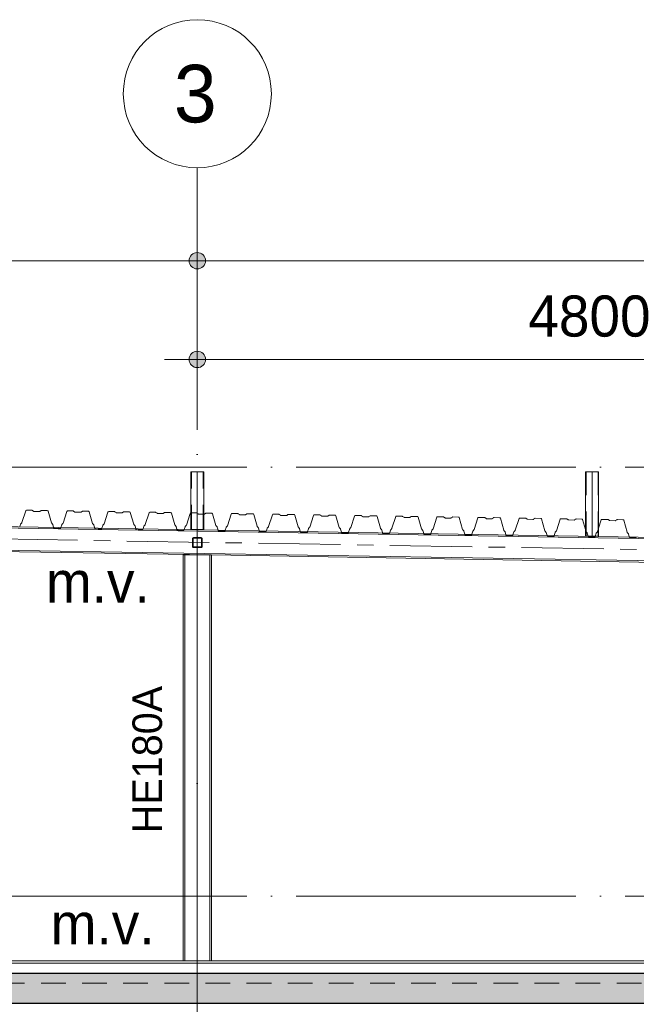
# Model space of a CAD drawing. Header units: millimetres. Extents: x 4517 to 474157, y -4632 to 9900.
# Tile 28 of 114: x 185755 to 189504, y 3913 to 9900. Entities that reach past the tile are written whole.
import ezdxf

# ---------------------------------------------------------------- set-up
doc = ezdxf.new("R2010")
doc.units = ezdxf.units.MM
for name, pattern in [('WSP_hartlijn', [800, 500, -100, 100, -100]), ('WSP_hhidden', [250, 150, -100]), ('WSP_stramienlijn', [2000, 1700, -150, 0, -150])]:
    doc.linetypes.add(name, pattern=pattern)
for name, color, linetype, lineweight in [('00_algemeen - hartlijn', 7, 'WSP_hartlijn', 13), ('00_algemeen - hhidden - 0_13mm', 7, 'WSP_hhidden', 13), ('00_maatvoering', 8, 'Continuous', 13), ('00_maatvoering-100', 8, 'Continuous', 13), ('00_text', 7, 'Continuous', 13), ('07_stramien', 4, 'Continuous', 13), ('07_stramien - levels', 7, 'Continuous', 13), ('23_vloeren', 2, 'Continuous', 18), ('23_vloeren - hatch', 1, 'Continuous', 18), ('23_vloeren -cut-', 3, 'Continuous', 25), ('28_hoofddraagconstructies - kolommen en liggers', 1, 'Continuous', 13), ('28_hoofddraagconstructies - kolommen en liggers - staal', 1, 'Continuous', 13), ('28_hoofddraagconstructies - tags', 7, 'Continuous', 18)]:
    doc.layers.add(name, color=color, linetype=linetype, lineweight=lineweight)
doc.styles.add('Revittext', font='txt', dxfattribs={"height": 250})
doc.styles.add('Revittext_1', font='txt', dxfattribs={"height": 180})
doc.styles.add('Revittext_2', font='txt', dxfattribs={"height": 350})
doc.dimstyles.new('WSP_25_-_transparant', dxfattribs={"dimscale": 304.8, "dimtxt": 252.223969, "dimasz": 1.312336, "dimexe": 0.656168, "dimexo": 0.0625, "dimgap": 0.213255, "dimtad": 1, "dimdec": 0, "dimzin": 0, "dimdsep": 46, "dimtxsty": 'Revittext', "dimblk1": 'DOTSMALL', "dimblk2": 'DOTSMALL', "dimsah": 1, "dimcen": 0.09, "dimdle": 0.656168, "dimazin": 0, "dimtfac": 1, "dimtdec": 4, "dimtix": 1, "dimtmove": 0, "dimatfit": 3, "dimfxl": 0.656168, "dimfxlon": 1, "dimtvp": 1, "dimtolj": 1, "dimtzin": 0, "dimarcsym": 2})

# ---------------------------------------------------------------- blocks, each defined once
blk = doc.blocks.new('28_WSP_SF_staal - HE v21-0 - HE160A-1328770-as D')
at = {"layer": '00_algemeen - hartlijn'}
blk.add_line((29069.8, 6563.7), (15798.9, 6782), dxfattribs=at)
blk = doc.blocks.new('28_WSP_SC_staal - HE v21-0 - HE180A - S235-1337794-as D')
at = {"layer": '00_algemeen - hartlijn'}
blk.add_line((19400, 4177), (19400, 6645.4), dxfattribs=at)
blk = doc.blocks.new('28_WSP_SC_staal - RHS v18-0 - SHSC 80x80x4 - S275-1295123-as D')
at = {"layer": '00_algemeen - hartlijn'}
blk.add_line((19400, 6799.4), (19400, 7150), dxfattribs=at)
at = {"layer": '00_algemeen - hhidden - 0_13mm'}
for p, q in [((19364, 6799.4), (19364, 7150)), ((19436, 6799.4), (19436, 7150))]:
    blk.add_line(p, q, dxfattribs=at)
blk = doc.blocks.new('28_WSP_SC_staal - RHS v18-0 - SHSC 80x80x4 - S275-1295130-as D')
at = {"layer": '00_algemeen - hartlijn'}
blk.add_line((21800, 6760), (21800, 7150), dxfattribs=at)
at = {"layer": '00_algemeen - hhidden - 0_13mm'}
for p, q in [((21764, 6760), (21764, 7150)), ((21836, 6760), (21836, 7150))]:
    blk.add_line(p, q, dxfattribs=at)
blk = doc.blocks.new('28_WSP_SF_staal - RHS v18-0 - SHSC 60x60x4 - S275-1328991-as D')
at = {"layer": '28_hoofddraagconstructies - kolommen en liggers', "linetype": 'WSP_hhidden'}
for p, q in [((19370, 6742.8), (19370, 6698.8)), ((19374, 6698.8), (19374, 6742.8)), ((19422, 6750.8), (19378, 6750.8)), ((19378, 6746.8), (19422, 6746.8)), ((19400, 6750.8), (19400, 6751.1)), ((19426, 6742.8), (19426, 6698.8)), ((19430, 6698.8), (19430, 6742.8)), ((19422, 6694.8), (19378, 6694.8)), ((19378, 6690.8), (19422, 6690.8))]:
    blk.add_line(p, q, dxfattribs=at)
for centre, major_axis, start_param, end_param in [((19378, 6742.8), (8, 0), 1.570796, 3.141592), ((19378, 6742.8), (4, 0), 1.570796, 3.141593), ((19422, 6742.8), (8, 0), 0, 1.570796), ((19422, 6742.8), (4, 0), 0, 1.570796), ((19378, 6698.8), (8, 0), 3.141593, 4.712389), ((19378, 6698.8), (4, 0), 3.141593, 4.712389), ((19422, 6698.8), (8, 0), 4.712389, 6.283185), ((19422, 6698.8), (4, 0), 4.712389, 6.283185)]:
    blk.add_ellipse(centre, major_axis=major_axis, ratio=1, start_param=start_param, end_param=end_param, dxfattribs=at)
at = {"layer": '28_hoofddraagconstructies - kolommen en liggers - staal'}
for p, q in [((19370, 6744.5), (19370, 6742.8)), ((19430, 6742.8), (19430, 6744.5))]:
    blk.add_line(p, q, dxfattribs=at)
blk = doc.blocks.new('28_WSP_SF_staal - HE v21-0 - HE280A S355-1321511-as D')
at = {"layer": '28_hoofddraagconstructies - kolommen en liggers', "linetype": 'WSP_hhidden'}
blk.add_line((9950, 4042), (41000, 4042), dxfattribs=at)
blk = doc.blocks.new('Grid - Stramienbol 9_0mm-3500-as D')
at = {"layer": '07_stramien'}
blk.add_circle((5000, 9450), 450, dxfattribs=at)
blk = doc.blocks.new('DIMBLOCK48-as D')
at = {"layer": '00_maatvoering-100'}
h = blk.add_hatch(color=256, dxfattribs=at)
edge = h.paths.add_edge_path()
edge.add_arc((179635.2, 8434.4), 50, 0, 360)
h = blk.add_hatch(color=256, dxfattribs=at)
edge = h.paths.add_edge_path()
edge.add_arc((186835.2, 8434.4), 50, 0, 360)
for p, q in [((179635.2, 8634.4), (179635.2, 8234.4)), ((179635.2, 8434.4), (179635.2, 8634.4)), ((186835.2, 8634.4), (186835.2, 8234.4)), ((186835.2, 8434.4), (186835.2, 8634.4)), ((179635.2, 8434.4), (186835.2, 8434.4))]:
    blk.add_line(p, q, dxfattribs=at)
for centre in [(179635.2, 8434.4), (186835.2, 8434.4)]:
    blk.add_circle(centre, 50, dxfattribs=at)
at = {"layer": '00_maatvoering-100', "color": 0, "insert": (182847.2, 8823.2), "char_height": 250, "width": 931.288, "attachment_point": 1, "line_spacing_factor": 0.931288, "style": 'Revittext'}
blk.add_mtext('7200', dxfattribs=at)
blk = doc.blocks.new('_DotSmall')
at = {"color": 0, "linetype": 'ByBlock', "const_width": 0.5}
blk.add_lwpolyline([(-0.0625, 0, 1), (0.0625, 0, 1)], format="xyb", close=True, dxfattribs=at)
blk = doc.blocks.new('DIMBLOCK49-as D')
at = {"layer": '00_maatvoering-100'}
h = blk.add_hatch(color=256, dxfattribs=at)
edge = h.paths.add_edge_path()
edge.add_arc((186835.2, 8434.4), 50, 0, 360)
h = blk.add_hatch(color=256, dxfattribs=at)
edge = h.paths.add_edge_path()
edge.add_arc((194035.2, 8434.4), 50, 0, 360)
for p, q in [((186835.2, 8634.4), (186835.2, 8234.4)), ((186835.2, 8434.4), (186835.2, 8634.4)), ((194035.2, 8634.4), (194035.2, 8234.4)), ((194035.2, 8434.4), (194035.2, 8634.4)), ((186835.2, 8434.4), (194035.2, 8434.4))]:
    blk.add_line(p, q, dxfattribs=at)
for centre in [(186835.2, 8434.4), (194035.2, 8434.4)]:
    blk.add_circle(centre, 50, dxfattribs=at)
at = {"layer": '00_maatvoering-100', "color": 0, "insert": (190047.2, 8823.2), "char_height": 250, "width": 931.288, "attachment_point": 1, "line_spacing_factor": 0.931288, "style": 'Revittext'}
blk.add_mtext('7200', dxfattribs=at)
blk = doc.blocks.new('DIMBLOCK56-as D')
at = {"layer": '00_maatvoering-100'}
h = blk.add_hatch(color=256, dxfattribs=at)
edge = h.paths.add_edge_path()
edge.add_arc((186835.2, 7834.4), 50, 0, 360)
h = blk.add_hatch(color=256, dxfattribs=at)
edge = h.paths.add_edge_path()
edge.add_arc((191635.2, 7834.4), 50, 0, 360)
for p, q in [((186835.2, 8034.4), (186835.2, 7634.4)), ((186835.2, 7834.4), (186835.2, 8034.4)), ((191635.2, 8034.4), (191635.2, 7634.4)), ((191635.2, 7834.4), (191635.2, 8034.4)), ((186635.2, 7834.4), (191635.2, 7834.4))]:
    blk.add_line(p, q, dxfattribs=at)
for centre in [(186835.2, 7834.4), (191635.2, 7834.4)]:
    blk.add_circle(centre, 50, dxfattribs=at)
at = {"layer": '00_maatvoering-100', "color": 0, "insert": (188847.2, 8223.2), "char_height": 250, "width": 931.288, "attachment_point": 1, "line_spacing_factor": 0.931288, "style": 'Revittext'}
blk.add_mtext('4800', dxfattribs=at)

msp = doc.modelspace()

# ---------------------------------------------------------------- hatches: boundary and pattern name
at = {"layer": '23_vloeren - hatch'}
msp.add_hatch(color=256, dxfattribs=at).paths.add_polyline_path([(190183.1, 3920), (208435.2, 3920), (208435.2, 4100), (177385.2, 4100), (177385.2, 3920), (189767.3, 3920)])

# ---------------------------------------------------------------- linework, layer by layer
at = {"layer": '07_stramien', "linetype": 'WSP_stramienlijn'}
msp.add_line((186835.2, -4594.5), (186835.2, 9000), dxfattribs=at)
at = {"layer": '07_stramien - levels', "linetype": 'WSP_stramienlijn'}
for p, q in [((165435.2, 7180), (221500.6, 7180)), ((165435.2, 4570), (221500.6, 4570))]:
    msp.add_line(p, q, dxfattribs=at)
at = {"layer": '23_vloeren'}
for p, q in [((185768.7, 6843.1), (185791.7, 6914)), ((185791.7, 6914), (185793.5, 6916.5)), ((185793.5, 6916.5), (185796.5, 6917.5)), ((185796.5, 6917.5), (185830.3, 6916.9)), ((185830.3, 6916.9), (185831.8, 6916.7)), ((185831.8, 6916.7), (185833.1, 6916)), ((185833.1, 6916), (185841, 6910.6)), ((185841, 6910.6), (185842.3, 6910)), ((185842.3, 6910), (185843.7, 6909.7)), ((185843.7, 6909.7), (185875.8, 6909.2)), ((185875.8, 6909.2), (185877.2, 6909.4)), ((185877.2, 6909.4), (185878.6, 6910)), ((185878.6, 6910), (185886.6, 6915.2)), ((185886.6, 6915.2), (185888, 6915.8)), ((185888, 6915.8), (185889.4, 6916)), ((185889.4, 6916), (185923.2, 6915.5)), ((185923.2, 6915.5), (185926.2, 6914.4)), ((185926.2, 6914.4), (185928, 6911.8)), ((185928, 6911.8), (185948.6, 6840.3)), ((186018.7, 6839.2), (186041.6, 6910.1)), ((186041.6, 6910.1), (186043.5, 6912.6)), ((186043.5, 6912.6), (186046.5, 6913.5)), ((186046.5, 6913.5), (186080.3, 6913)), ((186080.3, 6913), (186081.7, 6912.7)), ((186081.7, 6912.7), (186083.1, 6912.1)), ((186083.1, 6912.1), (186090.9, 6906.7)), ((186090.9, 6906.7), (186092.3, 6906)), ((186092.3, 6906), (186093.7, 6905.8)), ((186093.7, 6905.8), (186125.8, 6905.3)), ((186125.8, 6905.3), (186127.2, 6905.5)), ((186127.2, 6905.5), (186128.5, 6906.1)), ((186128.5, 6906.1), (186136.6, 6911.2)), ((186136.6, 6911.2), (186137.9, 6911.8)), ((186137.9, 6911.8), (186139.4, 6912)), ((186139.4, 6912), (186173.2, 6911.5)), ((186173.2, 6911.5), (186176.2, 6910.5)), ((186176.2, 6910.5), (186177.9, 6907.9)), ((186177.9, 6907.9), (186198.6, 6836.3)), ((186268.7, 6835.2), (186291.6, 6906.1)), ((186291.6, 6906.1), (186293.4, 6908.6)), ((186293.4, 6908.6), (186296.4, 6909.6)), ((186296.4, 6909.6), (186330.3, 6909)), ((186330.3, 6909), (186331.7, 6908.8)), ((186331.7, 6908.8), (186333, 6908.1)), ((186333, 6908.1), (186340.9, 6902.7)), ((186340.9, 6902.7), (186342.2, 6902.1)), ((186342.2, 6902.1), (186343.7, 6901.8)), ((186343.7, 6901.8), (186375.7, 6901.3)), ((186375.7, 6901.3), (186377.2, 6901.5)), ((186377.2, 6901.5), (186378.5, 6902.1)), ((186378.5, 6902.1), (186386.6, 6907.3)), ((186386.6, 6907.3), (186387.9, 6907.9)), ((186387.9, 6907.9), (186389.3, 6908.1)), ((186389.3, 6908.1), (186423.2, 6907.5)), ((186423.2, 6907.5), (186426.1, 6906.5)), ((186426.1, 6906.5), (186427.9, 6903.9)), ((186427.9, 6903.9), (186448.6, 6832.4)), ((186518.7, 6831.3), (186541.6, 6902.1)), ((186541.6, 6902.1), (186543.4, 6904.7)), ((186543.4, 6904.7), (186546.4, 6905.6)), ((186546.4, 6905.6), (186580.2, 6905.1)), ((186580.2, 6905.1), (186581.7, 6904.8)), ((186581.7, 6904.8), (186583, 6904.2)), ((186583, 6904.2), (186590.9, 6898.8)), ((186590.9, 6898.8), (186592.2, 6898.1)), ((186592.2, 6898.1), (186593.6, 6897.9)), ((186593.6, 6897.9), (186625.7, 6897.4)), ((186625.7, 6897.4), (186627.1, 6897.6)), ((186627.1, 6897.6), (186628.5, 6898.2)), ((186628.5, 6898.2), (186636.5, 6903.3)), ((186636.5, 6903.3), (186637.9, 6903.9)), ((186637.9, 6903.9), (186639.3, 6904.1)), ((186639.3, 6904.1), (186673.1, 6903.6)), ((186673.1, 6903.6), (186676.1, 6902.6)), ((186676.1, 6902.6), (186677.9, 6900)), ((186677.9, 6900), (186698.5, 6828.4)), ((186768.6, 6827.3), (186791.5, 6898.2)), ((186791.5, 6898.2), (186793.4, 6900.7)), ((186793.4, 6900.7), (186795.7, 6901.4)), ((186875.7, 6893.4), (186877.1, 6893.6)), ((186877.1, 6893.6), (186878.4, 6894.2)), ((186878.4, 6894.2), (186886.5, 6899.4)), ((186886.5, 6899.4), (186887.8, 6900)), ((186887.8, 6900), (186889.3, 6900.2)), ((186889.3, 6900.2), (186923.1, 6899.6)), ((186923.1, 6899.6), (186926.1, 6898.6)), ((186926.1, 6898.6), (186927.8, 6896)), ((186927.8, 6896), (186948.5, 6824.5)), ((187018.6, 6823.3), (187041.5, 6894.2)), ((187041.5, 6894.2), (187043.3, 6896.8)), ((187043.3, 6896.8), (187046.3, 6897.7)), ((187046.3, 6897.7), (187080.2, 6897.2)), ((187080.2, 6897.2), (187081.6, 6896.9)), ((187081.6, 6896.9), (187082.9, 6896.3)), ((187082.9, 6896.3), (187090.8, 6890.8)), ((187090.8, 6890.8), (187092.1, 6890.2)), ((187092.1, 6890.2), (187093.6, 6890)), ((187093.6, 6890), (187125.6, 6889.5)), ((187125.6, 6889.5), (187127.1, 6889.6)), ((187127.1, 6889.6), (187128.4, 6890.2)), ((187128.4, 6890.2), (187136.5, 6895.4)), ((187136.5, 6895.4), (187137.8, 6896)), ((187137.8, 6896), (187139.2, 6896.2)), ((187139.2, 6896.2), (187173.1, 6895.7)), ((187173.1, 6895.7), (187176, 6894.7)), ((187176, 6894.7), (187177.8, 6892.1)), ((187177.8, 6892.1), (187198.5, 6820.5)), ((187268.6, 6819.4), (187291.5, 6890.3)), ((187291.5, 6890.3), (187293.3, 6892.8)), ((187293.3, 6892.8), (187296.3, 6893.7)), ((187296.3, 6893.7), (187330.1, 6893.2)), ((187330.1, 6893.2), (187331.6, 6893)), ((187331.6, 6893), (187332.9, 6892.3)), ((187332.9, 6892.3), (187340.8, 6886.9)), ((187340.8, 6886.9), (187342.1, 6886.2)), ((187342.1, 6886.2), (187343.5, 6886)), ((187343.5, 6886), (187375.6, 6885.5)), ((187375.6, 6885.5), (187377, 6885.7)), ((187377, 6885.7), (187378.4, 6886.3)), ((187378.4, 6886.3), (187386.4, 6891.5)), ((187386.4, 6891.5), (187387.8, 6892.1)), ((187387.8, 6892.1), (187389.2, 6892.3)), ((187389.2, 6892.3), (187423.1, 6891.7)), ((187423.1, 6891.7), (187426, 6890.7)), ((187426, 6890.7), (187427.8, 6888.1)), ((187427.8, 6888.1), (187448.4, 6816.5)), ((187518.5, 6815.4), (187541.4, 6886.3)), ((187541.4, 6886.3), (187543.3, 6888.8)), ((187543.3, 6888.8), (187546.3, 6889.8)), ((187546.3, 6889.8), (187580.1, 6889.2)), ((187580.1, 6889.2), (187581.6, 6889)), ((187581.6, 6889), (187582.9, 6888.4)), ((187582.9, 6888.4), (187590.8, 6882.9)), ((187628.4, 6882.3), (187636.4, 6887.5)), ((187636.4, 6887.5), (187637.7, 6888.1)), ((187637.7, 6888.1), (187639.2, 6888.3)), ((187639.2, 6888.3), (187673, 6887.8)), ((187673, 6887.8), (187676, 6886.7)), ((187676, 6886.7), (187677.7, 6884.2)), ((187791.4, 6882.4), (187793.3, 6884.9)), ((187793.3, 6884.9), (187796.2, 6885.8)), ((187796.2, 6885.8), (187830.1, 6885.3)), ((187830.1, 6885.3), (187831.5, 6885)), ((187831.5, 6885), (187832.8, 6884.4)), ((185755.3, 6816.5), (185760.6, 6833)), ((185760.6, 6833), (185761, 6833.9)), ((185761, 6833.9), (185761.7, 6834.8)), ((185761.7, 6834.8), (185767.7, 6841.3)), ((185767.7, 6841.3), (185768.3, 6842.1)), ((185768.3, 6842.1), (185768.7, 6843.1)), ((185948.6, 6840.3), (185949, 6839.3)), ((185949, 6839.3), (185949.7, 6838.4)), ((185949.7, 6838.4), (185955.4, 6831.8)), ((185955.4, 6831.8), (185956, 6830.9)), ((185956, 6830.9), (185956.4, 6829.9)), ((185956.4, 6829.9), (185961.3, 6813.2)), ((186005.2, 6812.4), (186010.6, 6829)), ((186010.6, 6829), (186011, 6830)), ((186011, 6830), (186011.7, 6830.9)), ((186011.7, 6830.9), (186017.6, 6837.3)), ((186017.6, 6837.3), (186018.3, 6838.2)), ((186018.3, 6838.2), (186018.7, 6839.2)), ((186198.6, 6836.3), (186199, 6835.3)), ((186199, 6835.3), (186199.6, 6834.4)), ((186199.6, 6834.4), (186205.4, 6827.8)), ((186205.4, 6827.8), (186206, 6826.9)), ((186206, 6826.9), (186206.4, 6825.9)), ((186206.4, 6825.9), (186211.3, 6809)), ((186255.1, 6808.3), (186260.5, 6825.1)), ((186260.5, 6825.1), (186261, 6826)), ((186261, 6826), (186261.6, 6826.9)), ((186261.6, 6826.9), (186267.6, 6833.4)), ((186267.6, 6833.4), (186268.2, 6834.2)), ((186268.2, 6834.2), (186268.7, 6835.2)), ((186448.6, 6832.4), (186449, 6831.4)), ((186449, 6831.4), (186449.6, 6830.5)), ((186449.6, 6830.5), (186455.3, 6823.8)), ((186511.6, 6823), (186517.6, 6829.4)), ((186517.6, 6829.4), (186518.2, 6830.3)), ((186518.2, 6830.3), (186518.7, 6831.3)), ((186698.5, 6828.4), (186698.9, 6827.4)), ((186698.9, 6827.4), (186699.6, 6826.5)), ((186699.6, 6826.5), (186705.3, 6819.9)), ((186761.6, 6819), (186767.5, 6825.4)), ((186767.5, 6825.4), (186768.2, 6826.3)), ((186768.2, 6826.3), (186768.6, 6827.3)), ((187590.8, 6882.9), (187592.1, 6882.3)), ((187592.1, 6882.3), (187593.5, 6882)), ((187593.5, 6882), (187625.6, 6881.5)), ((187625.6, 6881.5), (187627, 6881.7)), ((187627, 6881.7), (187628.4, 6882.3)), ((187677.7, 6884.2), (187698.4, 6812.6)), ((187768.5, 6811.5), (187791.4, 6882.4)), ((187832.8, 6884.4), (187840.7, 6879)), ((187840.7, 6879), (187842, 6878.3)), ((187842, 6878.3), (187843.5, 6878.1)), ((187843.5, 6878.1), (187875.5, 6877.6)), ((187875.5, 6877.6), (187877, 6877.8)), ((187877, 6877.8), (187878.3, 6878.4)), ((187878.3, 6878.4), (187886.4, 6883.6)), ((187886.4, 6883.6), (187887.7, 6884.2)), ((187887.7, 6884.2), (187889.2, 6884.4)), ((187889.2, 6884.4), (187923, 6883.8)), ((187923, 6883.8), (187926, 6882.8)), ((187926, 6882.8), (187927.7, 6880.2)), ((187927.7, 6880.2), (187948.4, 6808.6)), ((188018.5, 6807.5), (188041.4, 6878.4)), ((188041.4, 6878.4), (188043.2, 6880.9)), ((188043.2, 6880.9), (188046.2, 6881.9)), ((188046.2, 6881.9), (188080.1, 6881.3)), ((188080.1, 6881.3), (188081.5, 6881.1)), ((188081.5, 6881.1), (188082.8, 6880.4)), ((188082.8, 6880.4), (188090.7, 6875)), ((188090.7, 6875), (188092, 6874.4)), ((188092, 6874.4), (188093.4, 6874.1)), ((188093.4, 6874.1), (188125.5, 6873.6)), ((188125.5, 6873.6), (188127, 6873.8)), ((188127, 6873.8), (188128.3, 6874.4)), ((188128.3, 6874.4), (188136.3, 6879.6)), ((188136.3, 6879.6), (188137.7, 6880.2)), ((188137.7, 6880.2), (188139.1, 6880.4)), ((188139.1, 6880.4), (188173, 6879.9)), ((188173, 6879.9), (188175.9, 6878.8)), ((188175.9, 6878.8), (188177.7, 6876.2)), ((188177.7, 6876.2), (188198.3, 6804.7)), ((188268.4, 6803.6), (188291.3, 6874.4)), ((188291.3, 6874.4), (188293.2, 6877)), ((188293.2, 6877), (188296.2, 6877.9)), ((188296.2, 6877.9), (188330, 6877.4)), ((188330, 6877.4), (188331.5, 6877.1)), ((188331.5, 6877.1), (188332.8, 6876.5)), ((188332.8, 6876.5), (188340.7, 6871.1)), ((188340.7, 6871.1), (188342, 6870.4)), ((188342, 6870.4), (188343.4, 6870.2)), ((188343.4, 6870.2), (188375.5, 6869.7)), ((188375.5, 6869.7), (188376.9, 6869.9)), ((188376.9, 6869.9), (188378.3, 6870.5)), ((188378.3, 6870.5), (188386.3, 6875.6)), ((188386.3, 6875.6), (188387.6, 6876.2)), ((188387.6, 6876.2), (188389.1, 6876.4)), ((188389.1, 6876.4), (188422.9, 6875.9)), ((188422.9, 6875.9), (188425.9, 6874.9)), ((188425.9, 6874.9), (188427.7, 6872.3)), ((188427.7, 6872.3), (188448.3, 6800.7)), ((188518.4, 6799.6), (188541.3, 6870.5)), ((188541.3, 6870.5), (188543.2, 6873)), ((188543.2, 6873), (188546.2, 6874)), ((188546.2, 6874), (188580, 6873.4)), ((188580, 6873.4), (188581.4, 6873.2)), ((188581.4, 6873.2), (188582.7, 6872.5)), ((188582.7, 6872.5), (188590.6, 6867.1)), ((188590.6, 6867.1), (188591.9, 6866.5)), ((188591.9, 6866.5), (188593.4, 6866.2)), ((188593.4, 6866.2), (188625.4, 6865.7)), ((188625.4, 6865.7), (188626.9, 6865.9)), ((188626.9, 6865.9), (188628.2, 6866.5)), ((188628.2, 6866.5), (188636.3, 6871.7)), ((188636.3, 6871.7), (188637.6, 6872.3)), ((188637.6, 6872.3), (188639.1, 6872.5)), ((188639.1, 6872.5), (188672.9, 6871.9)), ((188672.9, 6871.9), (188675.9, 6870.9)), ((188675.9, 6870.9), (188677.6, 6868.3)), ((188677.6, 6868.3), (188698.3, 6796.8)), ((188768.4, 6795.7), (188791.3, 6866.5)), ((188791.3, 6866.5), (188793.1, 6869.1)), ((188793.1, 6869.1), (188796.1, 6870)), ((188796.1, 6870), (188830, 6869.5)), ((188830, 6869.5), (188831.4, 6869.2)), ((188831.4, 6869.2), (188832.7, 6868.6)), ((188832.7, 6868.6), (188840.6, 6863.2)), ((188840.6, 6863.2), (188841.9, 6862.5)), ((188841.9, 6862.5), (188843.4, 6862.3)), ((188843.4, 6862.3), (188875.4, 6861.8)), ((188875.4, 6861.8), (188876.9, 6862)), ((188876.9, 6862), (188878.2, 6862.6)), ((188878.2, 6862.6), (188886.2, 6867.7)), ((188886.2, 6867.7), (188887.6, 6868.3)), ((188887.6, 6868.3), (188889, 6868.5)), ((188889, 6868.5), (188922.9, 6868)), ((188922.9, 6868), (188925.8, 6867)), ((188925.8, 6867), (188927.6, 6864.4)), ((188927.6, 6864.4), (188948.3, 6792.8)), ((189018.3, 6791.7), (189041.3, 6862.6)), ((189041.3, 6862.6), (189043.1, 6865.1)), ((189043.1, 6865.1), (189046.1, 6866)), ((189046.1, 6866), (189079.9, 6865.5)), ((189079.9, 6865.5), (189081.4, 6865.3)), ((189081.4, 6865.3), (189082.7, 6864.6)), ((189082.7, 6864.6), (189090.6, 6859.2)), ((189090.6, 6859.2), (189091.9, 6858.6)), ((189091.9, 6858.6), (189093.3, 6858.3)), ((189093.3, 6858.3), (189125.4, 6857.8)), ((189125.4, 6857.8), (189126.8, 6858)), ((189126.8, 6858), (189128.2, 6858.6)), ((189128.2, 6858.6), (189136.2, 6863.8)), ((189136.2, 6863.8), (189137.5, 6864.4)), ((189137.5, 6864.4), (189139, 6864.6)), ((189139, 6864.6), (189172.8, 6864)), ((189172.8, 6864), (189175.8, 6863)), ((189175.8, 6863), (189177.6, 6860.4)), ((189177.6, 6860.4), (189195.1, 6799.5)), ((189275.2, 6809.2), (189291.2, 6858.6)), ((189291.2, 6858.6), (189293.1, 6861.2)), ((189293.1, 6861.2), (189296.1, 6862.1)), ((189296.1, 6862.1), (189329.9, 6861.6)), ((189329.9, 6861.6), (189331.3, 6861.3)), ((189331.3, 6861.3), (189332.7, 6860.7)), ((189332.7, 6860.7), (189340.5, 6855.2)), ((189340.5, 6855.2), (189341.8, 6854.6)), ((189341.8, 6854.6), (189343.3, 6854.4)), ((189343.3, 6854.4), (189375.3, 6853.9)), ((189375.3, 6853.9), (189376.8, 6854)), ((189376.8, 6854), (189378.1, 6854.6)), ((189378.1, 6854.6), (189386.2, 6859.8)), ((189386.2, 6859.8), (189387.5, 6860.4)), ((189387.5, 6860.4), (189389, 6860.6)), ((189389, 6860.6), (189422.8, 6860.1)), ((189422.8, 6860.1), (189425.8, 6859.1)), ((189425.8, 6859.1), (189427.5, 6856.5)), ((189427.5, 6856.5), (189448.2, 6784.9)), ((186455.3, 6823.8), (186456, 6823)), ((186456, 6823), (186456.4, 6822)), ((186456.4, 6822), (186461.3, 6804.9)), ((186505.1, 6804.2), (186510.5, 6821.1)), ((186510.5, 6821.1), (186511, 6822.1)), ((186511, 6822.1), (186511.6, 6823)), ((186705.3, 6819.9), (186705.9, 6819)), ((186705.9, 6819), (186706.3, 6818)), ((186706.3, 6818), (186711.3, 6800.8)), ((186755, 6800.1), (186760.5, 6817.1)), ((186760.5, 6817.1), (186760.9, 6818.1)), ((186760.9, 6818.1), (186761.6, 6819)), ((186948.5, 6824.5), (186948.9, 6823.4)), ((186948.9, 6823.4), (186949.5, 6822.6)), ((186949.5, 6822.6), (186955.3, 6815.9)), ((186955.3, 6815.9), (186955.9, 6815)), ((186955.9, 6815), (186956.3, 6814)), ((186956.3, 6814), (186961.3, 6796.7)), ((187004.9, 6796), (187010.4, 6813.2)), ((187010.4, 6813.2), (187010.9, 6814.2)), ((187010.9, 6814.2), (187011.5, 6815)), ((187011.5, 6815), (187017.5, 6821.5)), ((187017.5, 6821.5), (187018.1, 6822.4)), ((187018.1, 6822.4), (187018.6, 6823.3)), ((187198.5, 6820.5), (187198.9, 6819.5)), ((187198.9, 6819.5), (187199.5, 6818.6)), ((187199.5, 6818.6), (187205.3, 6812)), ((187205.3, 6812), (187205.9, 6811.1)), ((187205.9, 6811.1), (187206.3, 6810.1)), ((187206.3, 6810.1), (187211.3, 6792.6)), ((187254.8, 6791.9), (187260.4, 6809.2)), ((187260.4, 6809.2), (187260.9, 6810.2)), ((187260.9, 6810.2), (187261.5, 6811.1)), ((187261.5, 6811.1), (187267.5, 6817.5)), ((187267.5, 6817.5), (187268.1, 6818.4)), ((187268.1, 6818.4), (187268.6, 6819.4)), ((187448.4, 6816.5), (187448.8, 6815.5)), ((187448.8, 6815.5), (187449.5, 6814.6)), ((187449.5, 6814.6), (187455.2, 6808)), ((187455.2, 6808), (187455.8, 6807.1)), ((187455.8, 6807.1), (187456.3, 6806.1)), ((187456.3, 6806.1), (187461.3, 6788.5)), ((187504.7, 6787.8), (187510.4, 6805.3)), ((187510.4, 6805.3), (187510.8, 6806.3)), ((187510.8, 6806.3), (187511.5, 6807.1)), ((187511.5, 6807.1), (187517.4, 6813.6)), ((187517.4, 6813.6), (187518.1, 6814.4)), ((187518.1, 6814.4), (187518.5, 6815.4)), ((187698.4, 6812.6), (187698.8, 6811.6)), ((187698.8, 6811.6), (187699.4, 6810.7)), ((187699.4, 6810.7), (187705.2, 6804.1)), ((187705.2, 6804.1), (187705.8, 6803.2)), ((187705.8, 6803.2), (187706.2, 6802.2)), ((187706.2, 6802.2), (187711.4, 6784.4)), ((187754.6, 6783.7), (187760.4, 6801.3)), ((187760.4, 6801.3), (187760.8, 6802.3)), ((187760.8, 6802.3), (187761.4, 6803.2)), ((187761.4, 6803.2), (187767.4, 6809.6)), ((187767.4, 6809.6), (187768.1, 6810.5)), ((187768.1, 6810.5), (187768.5, 6811.5)), ((187948.4, 6808.6), (187948.8, 6807.6)), ((187948.8, 6807.6), (187949.4, 6806.7)), ((187949.4, 6806.7), (187955.2, 6800.1)), ((187955.2, 6800.1), (187955.8, 6799.2)), ((187955.8, 6799.2), (187956.2, 6798.2)), ((187956.2, 6798.2), (187961.4, 6780.3)), ((188004.6, 6779.5), (188010.3, 6797.4)), ((188010.3, 6797.4), (188010.8, 6798.3)), ((188010.8, 6798.3), (188011.4, 6799.2)), ((188011.4, 6799.2), (188017.4, 6805.7)), ((188017.4, 6805.7), (188018, 6806.5)), ((188018, 6806.5), (188018.5, 6807.5)), ((188198.3, 6804.7), (188198.8, 6803.7)), ((188198.8, 6803.7), (188199.4, 6802.8)), ((188199.4, 6802.8), (188205.1, 6796.2)), ((188205.1, 6796.2), (188205.7, 6795.3)), ((188205.7, 6795.3), (188206.2, 6794.3)), ((188206.2, 6794.3), (188211.4, 6776.1)), ((188254.5, 6775.4), (188260.3, 6793.4)), ((188260.3, 6793.4), (188260.7, 6794.4)), ((188260.7, 6794.4), (188261.4, 6795.3)), ((188261.4, 6795.3), (188267.3, 6801.7)), ((188267.3, 6801.7), (188268, 6802.6)), ((188268, 6802.6), (188268.4, 6803.6)), ((188448.3, 6800.7), (188448.7, 6799.7)), ((188448.7, 6799.7), (188449.3, 6798.8)), ((188449.3, 6798.8), (188455.1, 6792.2)), ((188455.1, 6792.2), (188455.7, 6791.3)), ((188455.7, 6791.3), (188456.1, 6790.3)), ((188456.1, 6790.3), (188461.4, 6772)), ((188504.4, 6771.3), (188510.3, 6789.4)), ((188510.3, 6789.4), (188510.7, 6790.4)), ((188510.7, 6790.4), (188511.3, 6791.3)), ((188511.3, 6791.3), (188517.3, 6797.7)), ((188517.3, 6797.7), (188518, 6798.6)), ((188518, 6798.6), (188518.4, 6799.6)), ((188698.3, 6796.8), (188698.7, 6795.8)), ((188698.7, 6795.8), (188699.3, 6794.9)), ((188699.3, 6794.9), (188705.1, 6788.2)), ((188705.1, 6788.2), (188705.7, 6787.3)), ((188705.7, 6787.3), (188706.1, 6786.3)), ((188706.1, 6786.3), (188711.4, 6767.9)), ((188754.3, 6767.2), (188760.2, 6785.5)), ((188760.2, 6785.5), (188760.7, 6786.5)), ((188760.7, 6786.5), (188761.3, 6787.3)), ((188761.3, 6787.3), (188767.3, 6793.8)), ((188767.3, 6793.8), (188767.9, 6794.7)), ((188767.9, 6794.7), (188768.4, 6795.7)), ((188948.3, 6792.8), (188948.7, 6791.8)), ((188948.7, 6791.8), (188949.3, 6790.9)), ((188949.3, 6790.9), (188955, 6784.3)), ((188955, 6784.3), (188955.7, 6783.4)), ((188955.7, 6783.4), (188956.1, 6782.4)), ((188956.1, 6782.4), (188961.4, 6763.8)), ((189004.2, 6763.1), (189010.2, 6781.5)), ((189010.2, 6781.5), (189010.6, 6782.5)), ((189010.6, 6782.5), (189011.3, 6783.4)), ((189011.3, 6783.4), (189017.2, 6789.8)), ((189017.2, 6789.8), (189017.9, 6790.7)), ((189017.9, 6790.7), (189018.3, 6791.7)), ((189448.2, 6784.9), (189448.6, 6783.9)), ((189448.6, 6783.9), (189449.2, 6783)), ((189449.2, 6783), (189455, 6776.4)), ((189455, 6776.4), (189455.6, 6775.5)), ((189455.6, 6775.5), (189456, 6774.5)), ((189456, 6774.5), (189461.5, 6755.6))]:
    msp.add_line(p, q, dxfattribs=at)
at = {"layer": '23_vloeren', "linetype": 'WSP_hhidden', "lineweight": 13}
for p, q in [((186795.7, 6901.5), (186796.4, 6901.6)), ((186796.4, 6901.6), (186830.2, 6901.1)), ((186830.2, 6901.1), (186831.7, 6900.9)), ((186831.7, 6900.9), (186833, 6900.2)), ((186833, 6900.2), (186840.8, 6894.8)), ((186840.8, 6894.8), (186842.2, 6894.2)), ((186842.2, 6894.2), (186843.6, 6893.9)), ((186843.6, 6893.9), (186875.7, 6893.4)), ((185961.3, 6813.1), (185962.1, 6810.4)), ((185962.1, 6810.4), (185963.8, 6807.8)), ((185963.8, 6807.8), (185966.8, 6806.8)), ((185966.8, 6806.8), (185999.5, 6806.3)), ((185999.5, 6806.3), (186002.5, 6807.2)), ((186002.5, 6807.2), (186004.3, 6809.7)), ((186004.3, 6809.7), (186005.2, 6812.4)), ((186211.3, 6809), (186212, 6806.4)), ((186212, 6806.4), (186213.8, 6803.8)), ((186213.8, 6803.8), (186216.8, 6802.8)), ((186216.8, 6802.8), (186249.5, 6802.3)), ((186249.5, 6802.3), (186252.5, 6803.2)), ((186252.5, 6803.2), (186254.3, 6805.8)), ((186254.3, 6805.8), (186255.1, 6808.3)), ((186461.3, 6804.9), (186462, 6802.5)), ((186462, 6802.5), (186463.8, 6799.9)), ((186463.8, 6799.9), (186466.7, 6798.9)), ((186466.7, 6798.9), (186499.4, 6798.3)), ((186499.4, 6798.3), (186502.4, 6799.3)), ((186502.4, 6799.3), (186504.3, 6801.8)), ((186504.3, 6801.8), (186505, 6804.2)), ((186711.3, 6800.8), (186712, 6798.5)), ((186712, 6798.5), (186713.7, 6795.9)), ((186713.7, 6795.9), (186716.7, 6794.9)), ((186716.7, 6794.9), (186749.4, 6794.4)), ((186749.4, 6794.4), (186752.4, 6795.3)), ((186752.4, 6795.3), (186754.2, 6797.8)), ((186754.2, 6797.8), (186755, 6800.1)), ((186961.3, 6796.7), (186961.9, 6794.6)), ((186961.9, 6794.6), (186963.7, 6792)), ((186963.7, 6792), (186966.7, 6790.9)), ((186966.7, 6790.9), (186999.4, 6790.4)), ((186999.4, 6790.4), (187002.4, 6791.4)), ((187002.4, 6791.4), (187004.2, 6793.9)), ((187004.2, 6793.9), (187004.9, 6795.9)), ((187211.3, 6792.5), (187211.9, 6790.6)), ((187211.9, 6790.6), (187213.7, 6788)), ((187213.7, 6788), (187216.6, 6787)), ((187216.6, 6787), (187249.3, 6786.5)), ((187249.3, 6786.5), (187252.3, 6787.4)), ((187252.3, 6787.4), (187254.2, 6789.9)), ((187254.2, 6789.9), (187254.8, 6791.8)), ((187461.4, 6788.4), (187461.9, 6786.6)), ((187461.9, 6786.6), (187463.6, 6784.1)), ((187463.6, 6784.1), (187466.6, 6783)), ((187466.6, 6783), (187499.3, 6782.5)), ((187499.3, 6782.5), (187502.3, 6783.5)), ((187502.3, 6783.5), (187504.1, 6786)), ((187504.1, 6786), (187504.7, 6787.7)), ((187711.4, 6784.3), (187711.8, 6782.7)), ((187711.8, 6782.7), (187713.6, 6780.1)), ((187713.6, 6780.1), (187716.6, 6779.1)), ((187716.6, 6779.1), (187749.3, 6778.6)), ((187749.3, 6778.6), (187752.3, 6779.5)), ((187752.3, 6779.5), (187754.1, 6782)), ((187754.1, 6782), (187754.6, 6783.6)), ((187961.4, 6780.2), (187961.8, 6778.7)), ((187961.8, 6778.7), (187963.6, 6776.2)), ((187963.6, 6776.2), (187966.5, 6775.1)), ((187966.5, 6775.1), (187999.3, 6774.6)), ((187999.3, 6774.6), (188002.2, 6775.5)), ((188002.2, 6775.5), (188004.1, 6778.1)), ((188004.1, 6778.1), (188004.5, 6779.5)), ((188211.4, 6776.1), (188211.8, 6774.8)), ((188211.8, 6774.8), (188213.5, 6772.2)), ((188213.5, 6772.2), (188216.5, 6771.2)), ((188216.5, 6771.2), (188249.2, 6770.7)), ((188249.2, 6770.7), (188252.2, 6771.6)), ((188252.2, 6771.6), (188254.1, 6774.1)), ((188254.1, 6774.1), (188254.5, 6775.4)), ((188461.4, 6772), (188461.7, 6770.8)), ((188461.7, 6770.8), (188463.5, 6768.2)), ((188463.5, 6768.2), (188466.5, 6767.2)), ((188466.5, 6767.2), (188499.2, 6766.7)), ((188499.2, 6766.7), (188502.2, 6767.6)), ((188502.2, 6767.6), (188504, 6770.2)), ((188504, 6770.2), (188504.4, 6771.3)), ((188711.4, 6767.9), (188711.7, 6766.9)), ((188711.7, 6766.9), (188713.5, 6764.3)), ((188752.1, 6763.7), (188754, 6766.2)), ((188754, 6766.2), (188754.3, 6767.2)), ((189195.2, 6799.2), (189198.2, 6788.8)), ((189198.2, 6788.8), (189198.6, 6787.8)), ((189198.6, 6787.8), (189199.2, 6787)), ((189199.2, 6787), (189205, 6780.3)), ((189205, 6780.3), (189205.6, 6779.4)), ((189205.6, 6779.4), (189206, 6778.4)), ((189206, 6778.4), (189211.7, 6759)), ((189253.9, 6758.3), (189260.2, 6777.6)), ((189260.2, 6777.6), (189260.6, 6778.6)), ((189260.6, 6778.6), (189261.3, 6779.4)), ((189261.3, 6779.4), (189267.2, 6785.9)), ((189267.2, 6785.9), (189267.9, 6786.8)), ((189267.9, 6786.8), (189268.3, 6787.7)), ((189268.3, 6787.7), (189271.1, 6796.5)), ((189271.2, 6796.8), (189275.1, 6808.9)), ((188713.5, 6764.3), (188716.4, 6763.3)), ((188716.4, 6763.3), (188749.2, 6762.7)), ((188749.2, 6762.7), (188752.1, 6763.7)), ((188961.4, 6763.7), (188961.7, 6762.9)), ((188961.7, 6762.9), (188963.5, 6760.3)), ((188963.5, 6760.3), (188966.4, 6759.3)), ((188966.4, 6759.3), (188999.1, 6758.8)), ((188999.1, 6758.8), (189002.1, 6759.7)), ((189002.1, 6759.7), (189004, 6762.2)), ((189004, 6762.2), (189004.2, 6763)), ((189211.7, 6759), (189213.4, 6756.4)), ((189213.4, 6756.4), (189216.4, 6755.3)), ((189216.4, 6755.3), (189249.1, 6754.8)), ((189249.1, 6754.8), (189252.1, 6755.8)), ((189252.1, 6755.8), (189253.9, 6758.3)), ((189461.5, 6755.5), (189461.6, 6755)), ((189461.6, 6755), (189463.4, 6752.4)), ((189463.4, 6752.4), (189466.3, 6751.4)), ((189466.3, 6751.4), (189499.1, 6750.9)), ((189499.1, 6750.9), (189502.1, 6751.8)), ((189502.1, 6751.8), (189503.9, 6754.3)), ((189503.9, 6754.3), (189504.1, 6754.8))]:
    msp.add_line(p, q, dxfattribs=at)
at = {"layer": '23_vloeren -cut-'}
for p, q in [((208435.2, 4100), (177385.2, 4100)), ((177385.2, 3920), (208435.2, 3920))]:
    msp.add_line(p, q, dxfattribs=at)
at = {"layer": '28_hoofddraagconstructies - kolommen en liggers - staal'}
for p, q in [((186795.2, 7150), (186795.2, 6799.4)), ((186795.2, 7150), (186803.2, 7150)), ((186803.2, 7150), (186867.2, 7150)), ((186867.2, 7150), (186875.2, 7150)), ((186875.2, 6799.4), (186875.2, 7150)), ((189195.2, 7150), (189195.2, 6760)), ((189195.2, 7150), (189203.2, 7150)), ((189203.2, 7150), (189267.2, 7150)), ((189267.2, 7150), (189275.2, 7150)), ((189275.2, 6760), (189275.2, 7150)), ((196506.1, 6630.7), (183235.2, 6849)), ((196506.3, 6639.7), (183235.3, 6858)), ((186803.2, 6799.4), (186798.2, 6799.4)), ((186867.2, 6799.4), (186803.2, 6799.4)), ((186875.2, 6799.4), (186867.2, 6799.4)), ((186917.7, 6645.4), (183232.8, 6706)), ((196503.9, 6496.7), (183233, 6715)), ((189203.2, 6760), (189198.2, 6760)), ((189267.2, 6760), (189203.2, 6760)), ((189275.2, 6760), (189267.2, 6760)), ((186749.7, 6645.4), (186759.2, 6645.4)), ((186749.7, 6645.4), (186749.7, 4177)), ((186759.2, 6645.4), (186774.2, 6645.4)), ((186759.2, 6645.4), (186759.2, 4177)), ((186774.2, 6645.4), (186896.2, 6645.4)), ((186896.2, 6645.4), (186911.2, 6645.4)), ((186911.2, 6645.4), (186920.7, 6645.4)), ((186911.2, 6645.4), (186911.2, 4177)), ((194117.7, 6526.9), (186920.7, 6645.4)), ((186920.7, 4177), (186920.7, 6645.4)), ((208495.2, 4177), (177235.2, 4177)), ((177235.2, 4164), (208495.2, 4164))]:
    msp.add_line(p, q, dxfattribs=at)

# ---------------------------------------------------------------- block references
at = {"layer": '00_algemeen - hartlijn'}
for name in ['28_WSP_SF_staal - HE v21-0 - HE160A-1328770-as D', '28_WSP_SC_staal - HE v21-0 - HE180A - S235-1337794-as D']:
    msp.add_blockref(name, (167435.2, 0), dxfattribs=at)
at = {"layer": '00_algemeen - hhidden - 0_13mm'}
for name in ['28_WSP_SC_staal - RHS v18-0 - SHSC 80x80x4 - S275-1295123-as D', '28_WSP_SC_staal - RHS v18-0 - SHSC 80x80x4 - S275-1295130-as D']:
    msp.add_blockref(name, (167435.2, 0), dxfattribs=at)
at = {"layer": '07_stramien'}
msp.add_blockref('Grid - Stramienbol 9_0mm-3500-as D', (181835.2, 0), dxfattribs=at)
at = {"layer": '28_hoofddraagconstructies - kolommen en liggers', "linetype": 'WSP_hhidden'}
for name in ['28_WSP_SF_staal - RHS v18-0 - SHSC 60x60x4 - S275-1328991-as D', '28_WSP_SF_staal - HE v21-0 - HE280A S355-1321511-as D']:
    msp.add_blockref(name, (167435.2, 0), dxfattribs=at)

# ---------------------------------------------------------------- texts
at = {"layer": '00_text', "lineweight": 18, "char_height": 250, "width": 817.721, "attachment_point": 1, "style": 'Revittext'}
for insert in [(185914.9, 6605.9), (185943.7, 4527.7)]:
    msp.add_mtext('m.v.', dxfattribs=dict(at, insert=insert))
at = {"layer": '07_stramien', "insert": (186692.6, 9625.6), "char_height": 350, "width": 336.709, "attachment_point": 1, "style": 'Revittext_2'}
msp.add_mtext('3', dxfattribs=at)
at = {"layer": '28_hoofddraagconstructies - tags', "lineweight": 13, "insert": (186440.6, 4953.1), "char_height": 180, "width": 1122.362, "attachment_point": 1, "rotation": 90, "style": 'Revittext_1', "bg_fill": 3, "box_fill_scale": 1.25, "bg_fill_color": 256, "bg_fill_true_color": 13158600, "bg_fill_transparency": 0}
msp.add_mtext('HE180A', dxfattribs=at)

# ---------------------------------------------------------------- dimensions: what is measured, and where the dimension line sits
at = {"layer": '00_maatvoering'}
for base, p1, p2, override, picture, middle in [((186835.2, 8434.4), (179635.2, 8634.4), (186835.2, 8634.4), {"dimpost": '<>', "dimfxl": 7200}, 'DIMBLOCK48-as D', (183235.2, 8627.1)), ((194035.2, 8434.4), (186835.2, 8634.4), (194035.2, 8634.4), {"dimpost": '<>', "dimfxl": 7200}, 'DIMBLOCK49-as D', (190435.2, 8627.1)), ((191635.2, 7834.4), (186835.2, 8034.4), (191635.2, 8034.4), {"dimpost": '<>', "dimfxl": 4800}, 'DIMBLOCK56-as D', (189235.2, 8027.1))]:
    dim = msp.add_linear_dim(base=base, p1=p1, p2=p2, dimstyle='WSP_25_-_transparant', override=override, dxfattribs=at)
    dim.commit()
    dim.dimension.update_dxf_attribs({"geometry": picture, "text_midpoint": middle})

doc.saveas('drawing.dxf')
